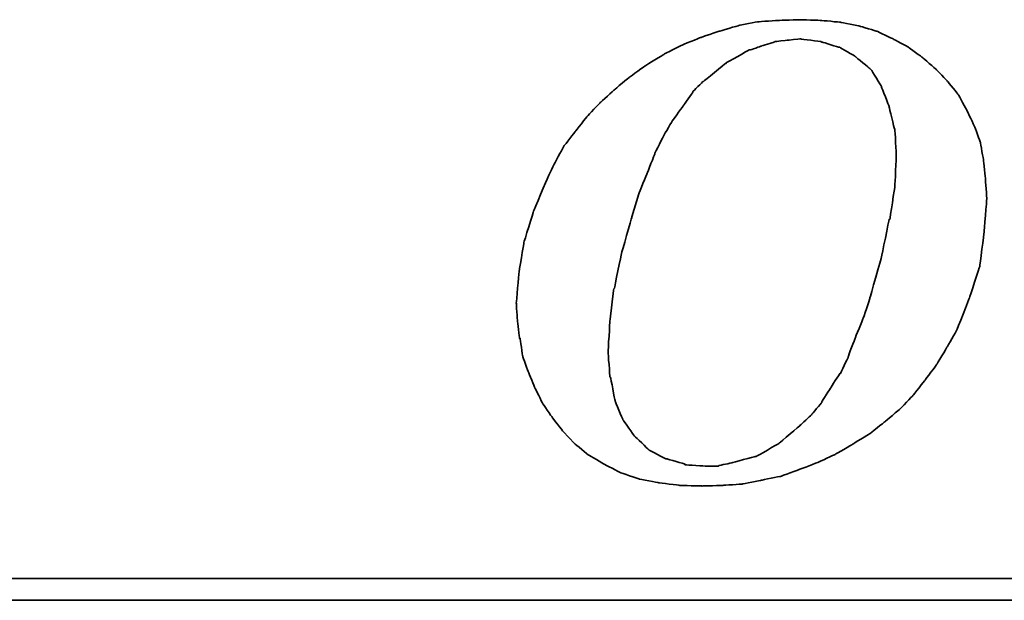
# Model space of a CAD drawing. Header units: millimetres. Extents: x 569 to 825, y -141 to -58.
# Tile 32 of 50: x 766.59 to 769.17, y -115.65 to -114.13. Entities that reach past the tile are written whole.
import ezdxf

# ---------------------------------------------------------------- set-up
doc = ezdxf.new("R2010")
doc.units = ezdxf.units.MM
doc.header["$LTSCALE"] = 0.1
doc.layers.add('DIM', color=4, linetype='CONTINUOUS')
doc.layers.add('layer 1', color=7, linetype='CONTINUOUS')

# ---------------------------------------------------------------- blocks, each defined once
blk = doc.blocks.new('TBI MOTION logo(完整正式版)')
at = {"layer": 'layer 1', "color": 22, "lineweight": 35}
for points, knots in [([(-11.34375, -6.98375), (-11.34375, -6.98375), (-10.91375, -7.43875), (-10.91375, -7.43875), (-10.91375, -7.43875), (-10.91375, -7.43875), (-10.38625, -7.87125), (-10.38625, -7.87125), (-10.38625, -7.87125), (-10.38625, -7.87125), (-9.81125, -8.20375), (-9.81125, -8.20375), (-9.81125, -8.20375), (-9.81125, -8.20375), (-9.21125, -8.51875), (-9.21125, -8.51875), (-9.21125, -8.51875), (-9.21125, -8.51875), (-8.51625, -8.75875), (-8.51625, -8.75875), (-8.51625, -8.75875), (-8.51625, -8.75875), (-7.77125, -8.90375), (-7.77125, -8.90375), (-7.77125, -8.90375), (-7.77125, -8.90375), (-6.97875, -8.99875), (-6.97875, -8.99875), (-6.97875, -8.99875), (-6.97875, -8.99875), (-6.14125, -9.02375), (-6.14125, -9.02375), (-6.14125, -9.02375), (-6.14125, -9.02375), (-5.37125, -8.99875), (-5.37125, -8.99875), (-5.37125, -8.99875), (-5.37125, -8.99875), (-4.65375, -8.94875), (-4.65375, -8.94875), (-4.65375, -8.94875), (-4.65375, -8.94875), (-3.93375, -8.80625), (-3.93375, -8.80625), (-3.93375, -8.80625), (-3.93375, -8.80625), (-3.21375, -8.66375), (-3.21375, -8.66375), (-3.21375, -8.66375), (-3.21375, -8.66375), (-2.49375, -8.39875), (-2.49375, -8.39875), (-2.49375, -8.39875), (-2.49375, -8.39875), (-1.79875, -8.13375), (-1.79875, -8.13375), (-1.79875, -8.13375), (-1.79875, -8.13375), (-1.17375, -7.84375), (-1.17375, -7.84375), (-1.17375, -7.84375), (-1.17375, -7.84375), (-0.52375, -7.46375), (-0.52375, -7.46375), (-0.52375, -7.46375), (-0.52375, -7.46375), (0.10124, -7.07875), (0.10124, -7.07875), (0.10124, -7.07875), (0.10124, -7.07875), (0.67625, -6.62375), (0.67625, -6.62375), (0.67625, -6.62375), (0.67625, -6.62375), (1.24874, -6.14375), (1.24874, -6.14375), (1.24874, -6.14375), (1.24874, -6.14375), (1.72874, -5.64125), (1.72874, -5.64125), (1.72874, -5.64125), (1.72874, -5.64125), (2.18624, -5.06375), (2.18624, -5.06375), (2.18624, -5.06375), (2.18624, -5.06375), (2.61625, -4.48874), (2.61625, -4.48874), (2.61625, -4.48874), (2.61625, -4.48874), (3.00125, -3.83874), (3.00125, -3.83874), (3.00125, -3.83874), (3.00125, -3.83874), (3.36124, -3.21374), (3.36124, -3.21374), (3.36124, -3.21374), (3.36124, -3.21374), (3.84374, -1.99125), (3.84374, -1.99125), (3.84374, -1.99125), (3.84374, -1.99125), (4.22625, -0.81875), (4.22625, -0.81875), (4.22625, -0.81875), (4.22625, -0.81875), (4.39125, 0.45624), (4.39125, 0.45624), (4.39125, 0.45624), (4.39125, 0.45624), (4.48874, 1.70124), (4.48874, 1.70124), (4.48874, 1.70124), (4.48874, 1.70124), (4.43874, 2.44625), (4.43874, 2.44625), (4.43874, 2.44625), (4.43874, 2.44625), (4.36874, 3.14125), (4.36874, 3.14125), (4.36874, 3.14125), (4.36874, 3.14125), (4.25125, 3.81125), (4.25125, 3.81125), (4.25125, 3.81125), (4.25125, 3.81125), (4.03124, 4.41125), (4.03124, 4.41125), (4.03124, 4.41125), (4.03124, 4.41125), (3.74374, 5.01125), (3.74374, 5.01125), (3.74374, 5.01125), (3.74374, 5.01125), (3.43124, 5.58875), (3.43124, 5.58875), (3.43124, 5.58875), (3.43124, 5.58875), (3.02625, 6.09125), (3.02625, 6.09125), (3.02625, 6.09125), (3.02625, 6.09125), (2.59374, 6.54875), (2.59374, 6.54875), (2.59374, 6.54875), (2.59374, 6.54875), (2.09124, 6.98125), (2.09124, 6.98125), (2.09124, 6.98125), (2.09124, 6.98125), (1.56124, 7.36625), (1.56124, 7.36625), (1.56124, 7.36625), (1.56124, 7.36625), (0.98624, 7.67625), (0.98624, 7.67625), (0.98624, 7.67625), (0.98624, 7.67625), (0.38624, 7.96375), (0.38624, 7.96375), (0.38624, 7.96375), (0.38624, 7.96375), (-0.25875, 8.15625), (-0.25875, 8.15625), (-0.25875, 8.15625), (-0.25875, 8.15625), (-0.98125, 8.30125), (-0.98125, 8.30125), (-0.98125, 8.30125), (-0.98125, 8.30125), (-1.70124, 8.37125), (-1.70124, 8.37125), (-1.70124, 8.37125), (-1.70124, 8.37125), (-2.49375, 8.39624), (-2.49375, 8.39624), (-2.49375, 8.39624), (-2.49375, 8.39624), (-3.28625, 8.37125), (-3.28625, 8.37125), (-3.28625, 8.37125), (-3.28625, 8.37125), (-4.05125, 8.32125), (-4.05125, 8.32125), (-4.05125, 8.32125), (-4.05125, 8.32125), (-4.77375, 8.18125), (-4.77375, 8.18125), (-4.77375, 8.18125), (-4.77375, 8.18125), (-5.51625, 7.96375), (-5.51625, 7.96375), (-5.51625, 7.96375), (-5.51625, 7.96375), (-6.21125, 7.72625), (-6.21125, 7.72625), (-6.21125, 7.72625), (-6.21125, 7.72625), (-6.92875, 7.43625), (-6.92875, 7.43625), (-6.92875, 7.43625), (-6.92875, 7.43625), (-7.57875, 7.10125), (-7.57875, 7.10125), (-7.57875, 7.10125), (-7.57875, 7.10125), (-8.24875, 6.69125), (-8.24875, 6.69125), (-8.24875, 6.69125), (-8.24875, 6.69125), (-8.84875, 6.26125), (-8.84875, 6.26125), (-8.84875, 6.26125), (-8.84875, 6.26125), (-9.42625, 5.78125), (-9.42625, 5.78125), (-9.42625, 5.78125), (-9.42625, 5.78125), (-9.95375, 5.30125), (-9.95375, 5.30125), (-9.95375, 5.30125), (-9.95375, 5.30125), (-10.43375, 4.79624), (-10.43375, 4.79624), (-10.43375, 4.79624), (-10.43375, 4.79624), (-10.88875, 4.22125), (-10.88875, 4.22125), (-10.88875, 4.22125), (-10.88875, 4.22125), (-11.29875, 3.69375), (-11.29875, 3.69375), (-11.29875, 3.69375), (-11.29875, 3.69375), (-11.63375, 3.09125), (-11.63375, 3.09125), (-11.63375, 3.09125), (-11.63375, 3.09125), (-11.91875, 2.49625), (-11.91875, 2.49625), (-11.91875, 2.49625), (-11.91875, 2.49625), (-12.44875, 1.24625), (-12.44875, 1.24625), (-12.44875, 1.24625), (-12.44875, 1.24625), (-12.80875, 0.06874), (-12.80875, 0.06874), (-12.80875, 0.06874), (-12.80875, 0.06874), (-12.99875, -1.07875), (-12.99875, -1.07875), (-12.99875, -1.07875), (-12.99875, -1.07875), (-13.09375, -2.18375), (-13.09375, -2.18375), (-13.09375, -2.18375), (-13.09375, -2.18375), (-13.04875, -2.85375), (-13.04875, -2.85375), (-13.04875, -2.85375), (-13.04875, -2.85375), (-12.97375, -3.50375), (-12.97375, -3.50375), (-12.97375, -3.50375), (-12.97375, -3.50375), (-12.95375, -3.50375), (-12.95375, -3.50375), (-12.95375, -3.50375), (-12.95375, -3.50375), (-12.85375, -4.17375), (-12.85375, -4.17375), (-12.85375, -4.17375), (-12.85375, -4.17375), (-12.63875, -4.77624), (-12.63875, -4.77624), (-12.63875, -4.77624), (-12.63875, -4.77624), (-12.39875, -5.35125), (-12.39875, -5.35125), (-12.39875, -5.35125), (-12.39875, -5.35125), (-12.11375, -5.92875), (-12.11375, -5.92875), (-12.11375, -5.92875), (-12.11375, -5.92875), (-11.75375, -6.45375), (-11.75375, -6.45375), (-11.75375, -6.45375), (-11.75375, -6.45375), (-11.34375, -6.98375), (-11.34375, -6.98375)], [0, 0, 0, 0, 0.01369863, 0.01369863, 0.01369863, 0.01369864, 0.02739726, 0.02739726, 0.02739726, 0.02739727, 0.04109589, 0.04109589, 0.04109589, 0.0410959, 0.05479452, 0.05479452, 0.05479452, 0.05479453, 0.06849315, 0.06849315, 0.06849315, 0.06849316, 0.08219178, 0.08219178, 0.08219178, 0.08219179, 0.09589041, 0.09589041, 0.09589041, 0.09589042, 0.10958904, 0.10958904, 0.10958904, 0.10958905, 0.12328767, 0.12328767, 0.12328767, 0.12328768, 0.1369863, 0.1369863, 0.1369863, 0.13698631, 0.15068493, 0.15068493, 0.15068493, 0.15068494, 0.16438356, 0.16438356, 0.16438356, 0.16438357, 0.17808219, 0.17808219, 0.17808219, 0.1780822, 0.19178082, 0.19178082, 0.19178082, 0.19178083, 0.20547945, 0.20547945, 0.20547945, 0.20547946, 0.21917808, 0.21917808, 0.21917808, 0.21917809, 0.23287671, 0.23287671, 0.23287671, 0.23287672, 0.24657534, 0.24657534, 0.24657534, 0.24657535, 0.26027397, 0.26027397, 0.26027397, 0.26027398, 0.2739726, 0.2739726, 0.2739726, 0.27397261, 0.28767123, 0.28767123, 0.28767123, 0.28767124, 0.30136986, 0.30136986, 0.30136986, 0.30136987, 0.31506849, 0.31506849, 0.31506849, 0.3150685, 0.32876712, 0.32876712, 0.32876712, 0.32876713, 0.34246575, 0.34246575, 0.34246575, 0.34246576, 0.35616438, 0.35616438, 0.35616438, 0.35616439, 0.36986301, 0.36986301, 0.36986301, 0.36986302, 0.38356164, 0.38356164, 0.38356164, 0.38356165, 0.39726027, 0.39726027, 0.39726027, 0.39726028, 0.4109589, 0.4109589, 0.4109589, 0.41095891, 0.42465753, 0.42465753, 0.42465753, 0.42465754, 0.43835616, 0.43835616, 0.43835616, 0.43835617, 0.45205479, 0.45205479, 0.45205479, 0.4520548, 0.46575342, 0.46575342, 0.46575342, 0.46575343, 0.47945205, 0.47945205, 0.47945205, 0.47945206, 0.49315068, 0.49315068, 0.49315068, 0.49315069, 0.50684932, 0.50684932, 0.50684932, 0.50684933, 0.52054795, 0.52054795, 0.52054795, 0.52054796, 0.53424658, 0.53424658, 0.53424658, 0.53424659, 0.54794521, 0.54794521, 0.54794521, 0.54794522, 0.56164384, 0.56164384, 0.56164384, 0.56164385, 0.57534247, 0.57534247, 0.57534247, 0.57534248, 0.5890411, 0.5890411, 0.5890411, 0.58904111, 0.60273973, 0.60273973, 0.60273973, 0.60273974, 0.61643836, 0.61643836, 0.61643836, 0.61643837, 0.63013699, 0.63013699, 0.63013699, 0.630137, 0.64383562, 0.64383562, 0.64383562, 0.64383563, 0.65753425, 0.65753425, 0.65753425, 0.65753426, 0.67123288, 0.67123288, 0.67123288, 0.67123289, 0.68493151, 0.68493151, 0.68493151, 0.68493152, 0.69863014, 0.69863014, 0.69863014, 0.69863015, 0.71232877, 0.71232877, 0.71232877, 0.71232878, 0.7260274, 0.7260274, 0.7260274, 0.72602741, 0.73972603, 0.73972603, 0.73972603, 0.73972604, 0.75342466, 0.75342466, 0.75342466, 0.75342467, 0.76712329, 0.76712329, 0.76712329, 0.7671233, 0.78082192, 0.78082192, 0.78082192, 0.78082193, 0.79452055, 0.79452055, 0.79452055, 0.79452056, 0.80821918, 0.80821918, 0.80821918, 0.80821919, 0.82191781, 0.82191781, 0.82191781, 0.82191782, 0.83561644, 0.83561644, 0.83561644, 0.83561645, 0.84931507, 0.84931507, 0.84931507, 0.84931508, 0.8630137, 0.8630137, 0.8630137, 0.86301371, 0.87671233, 0.87671233, 0.87671233, 0.87671234, 0.89041096, 0.89041096, 0.89041096, 0.89041097, 0.90410959, 0.90410959, 0.90410959, 0.9041096, 0.91780822, 0.91780822, 0.91780822, 0.91780823, 0.93150685, 0.93150685, 0.93150685, 0.93150686, 0.94520548, 0.94520548, 0.94520548, 0.94520549, 0.95890411, 0.95890411, 0.95890411, 0.95890412, 0.97260274, 0.97260274, 0.97260274, 0.97260275, 0.98630137, 0.98630137, 0.98630137, 0.98630138, 1, 1, 1, 1]), ([(-8.77875, 1.03124), (-8.77875, 1.03124), (-8.51625, 1.89625), (-8.51625, 1.89625), (-8.51625, 1.89625), (-8.51625, 1.89625), (-8.20375, 2.66375), (-8.20375, 2.66375), (-8.20375, 2.66375), (-8.20375, 2.66375), (-7.91625, 3.38125), (-7.91625, 3.38125), (-7.91625, 3.38125), (-7.91625, 3.38125), (-7.91625, 3.40624), (-7.91625, 3.40624), (-7.91625, 3.40624), (-7.91625, 3.40624), (-7.57875, 4.07624), (-7.57875, 4.07624), (-7.57875, 4.07624), (-7.57875, 4.07624), (-7.24375, 4.65125), (-7.24375, 4.65125), (-7.24375, 4.65125), (-7.24375, 4.65125), (-7.21875, 4.65125), (-7.21875, 4.65125), (-7.21875, 4.65125), (-7.21875, 4.65125), (-7.21875, 4.67624), (-7.21875, 4.67624), (-7.21875, 4.67624), (-7.21875, 4.67624), (-6.83625, 5.20375), (-6.83625, 5.20375), (-6.83625, 5.20375), (-6.83625, 5.20375), (-6.49875, 5.68625), (-6.49875, 5.68625), (-6.49875, 5.68625), (-6.49875, 5.68625), (-6.49875, 5.70625), (-6.49875, 5.70625), (-6.49875, 5.70625), (-6.49875, 5.70625), (-6.11625, 6.09125), (-6.11625, 6.09125), (-6.11625, 6.09125), (-6.11625, 6.09125), (-6.09125, 6.09125), (-6.09125, 6.09125), (-6.09125, 6.09125), (-6.09125, 6.09125), (-5.27375, 6.76625), (-5.27375, 6.76625), (-5.27375, 6.76625), (-5.27375, 6.76625), (-5.24875, 6.76625), (-5.24875, 6.76625), (-5.24875, 6.76625), (-5.24875, 6.76625), (-5.24875, 6.78625), (-5.24875, 6.78625), (-5.24875, 6.78625), (-5.24875, 6.78625), (-4.38875, 7.26624), (-4.38875, 7.26624), (-4.38875, 7.26624), (-4.38875, 7.26624), (-4.36125, 7.26624), (-4.36125, 7.26624), (-4.36125, 7.26624), (-4.36125, 7.26624), (-3.93375, 7.41125), (-3.93375, 7.41125), (-3.93375, 7.41125), (-3.93375, 7.41125), (-3.47375, 7.55625), (-3.47375, 7.55625), (-3.47375, 7.55625), (-3.47375, 7.55625), (-3.45375, 7.55625), (-3.45375, 7.55625), (-3.45375, 7.55625), (-3.45375, 7.55625), (-3.42875, 7.58124), (-3.42875, 7.58124), (-3.42875, 7.58124), (-3.42875, 7.58124), (-2.97375, 7.62625), (-2.97375, 7.62625), (-2.97375, 7.62625), (-2.97375, 7.62625), (-2.49375, 7.67625), (-2.49375, 7.67625), (-2.49375, 7.67625), (-2.49375, 7.67625), (-2.46875, 7.67625), (-2.46875, 7.67625), (-2.46875, 7.67625), (-2.46875, 7.67625), (-1.70124, 7.58124), (-1.70124, 7.58124), (-1.70124, 7.58124), (-1.70124, 7.58124), (-1.67875, 7.55625), (-1.67875, 7.55625), (-1.67875, 7.55625), (-1.67875, 7.55625), (-1.65375, 7.55625), (-1.65375, 7.55625), (-1.65375, 7.55625), (-1.65375, 7.55625), (-1.03125, 7.36625), (-1.03125, 7.36625), (-1.03125, 7.36625), (-1.03125, 7.36625), (-1.00625, 7.36625), (-1.00625, 7.36625), (-1.00625, 7.36625), (-1.00625, 7.36625), (-0.43124, 7.02624), (-0.43124, 7.02624), (-0.43124, 7.02624), (-0.43124, 7.02624), (-0.40625, 7.00624), (-0.40625, 7.00624), (-0.40625, 7.00624), (-0.40625, 7.00624), (0.12124, 6.57124), (0.12124, 6.57124), (0.12124, 6.57124), (0.12124, 6.57124), (0.14624, 6.54875), (0.14624, 6.54875), (0.14624, 6.54875), (0.14624, 6.54875), (0.17124, 6.52375), (0.17124, 6.52375), (0.17124, 6.52375), (0.17124, 6.52375), (0.55625, 5.89875), (0.55625, 5.89875), (0.55625, 5.89875), (0.55625, 5.89875), (0.55625, 5.87625), (0.55625, 5.87625), (0.55625, 5.87625), (0.55625, 5.87625), (0.84124, 5.15625), (0.84124, 5.15625), (0.84124, 5.15625), (0.84124, 5.15625), (0.84124, 5.13125), (0.84124, 5.13125), (0.84124, 5.13125), (0.84124, 5.13125), (1.03624, 4.31875), (1.03624, 4.31875), (1.03624, 4.31875), (1.03624, 4.31875), (1.05624, 4.31875), (1.05624, 4.31875), (1.05624, 4.31875), (1.05624, 4.31875), (1.05624, 4.29125), (1.05624, 4.29125), (1.05624, 4.29125), (1.05624, 4.29125), (1.10625, 3.33125), (1.10625, 3.33125), (1.10625, 3.33125), (1.10625, 3.33125), (1.10625, 3.30875), (1.10625, 3.30875), (1.10625, 3.30875), (1.10625, 3.30875), (1.05624, 2.20624), (1.05624, 2.20624), (1.05624, 2.20624), (1.05624, 2.20624), (1.05624, 2.18124), (1.05624, 2.18124), (1.05624, 2.18124), (1.05624, 2.18124), (0.86624, 0.93624), (0.86624, 0.93624), (0.86624, 0.93624), (0.86624, 0.93624), (0.84124, 0.93624), (0.84124, 0.93624), (0.84124, 0.93624), (0.84124, 0.93624), (0.55625, -0.45874), (0.55625, -0.45874), (0.55625, -0.45874), (0.55625, -0.45874), (0.12124, -1.99125), (0.12124, -1.99125), (0.12124, -1.99125), (0.12124, -1.99125), (0.12124, -2.01874), (0.12124, -2.01874), (0.12124, -2.01874), (0.12124, -2.01874), (-0.13874, -2.78375), (-0.13874, -2.78375), (-0.13874, -2.78375), (-0.13874, -2.78375), (-0.43124, -3.50375), (-0.43124, -3.50375), (-0.43124, -3.50375), (-0.43124, -3.50375), (-0.69375, -4.19875), (-0.69375, -4.19875), (-0.69375, -4.19875), (-0.69375, -4.19875), (-0.69375, -4.22375), (-0.69375, -4.22375), (-0.69375, -4.22375), (-0.69375, -4.22375), (-0.98125, -4.82374), (-0.98125, -4.82374), (-0.98125, -4.82374), (-0.98125, -4.82374), (-1.00625, -4.82374), (-1.00625, -4.82374), (-1.00625, -4.82374), (-1.00625, -4.82374), (-1.33875, -5.35125), (-1.33875, -5.35125), (-1.33875, -5.35125), (-1.33875, -5.35125), (-1.67875, -5.87875), (-1.67875, -5.87875), (-1.67875, -5.87875), (-1.67875, -5.87875), (-1.67875, -5.90375), (-1.67875, -5.90375), (-1.67875, -5.90375), (-1.67875, -5.90375), (-2.05875, -6.35875), (-2.05875, -6.35875), (-2.05875, -6.35875), (-2.05875, -6.35875), (-2.08375, -6.38375), (-2.08375, -6.38375), (-2.08375, -6.38375), (-2.08375, -6.38375), (-2.46875, -6.74375), (-2.46875, -6.74375), (-2.46875, -6.74375), (-2.46875, -6.74375), (-3.25875, -7.41625), (-3.25875, -7.41625), (-3.25875, -7.41625), (-3.25875, -7.41625), (-3.28625, -7.43875), (-3.28625, -7.43875), (-3.28625, -7.43875), (-3.28625, -7.43875), (-4.12375, -7.91875), (-4.12375, -7.91875), (-4.12375, -7.91875), (-4.12375, -7.91875), (-4.14875, -7.91875), (-4.14875, -7.91875), (-4.14875, -7.91875), (-4.14875, -7.91875), (-4.17125, -7.91875), (-4.17125, -7.91875), (-4.17125, -7.91875), (-4.17125, -7.91875), (-5.03375, -8.15875), (-5.03375, -8.15875), (-5.03375, -8.15875), (-5.03375, -8.15875), (-5.51625, -8.25625), (-5.51625, -8.25625), (-5.51625, -8.25625), (-5.51625, -8.25625), (-5.54125, -8.27875), (-5.54125, -8.27875), (-5.54125, -8.27875), (-5.54125, -8.27875), (-5.56375, -8.27875), (-5.56375, -8.27875), (-5.56375, -8.27875), (-5.56375, -8.27875), (-5.99625, -8.27875), (-5.99625, -8.27875), (-5.99625, -8.27875), (-5.99625, -8.27875), (-6.76375, -8.23125), (-6.76375, -8.23125), (-6.76375, -8.23125), (-6.76375, -8.23125), (-6.78875, -8.23125), (-6.78875, -8.23125), (-6.78875, -8.23125), (-6.78875, -8.23125), (-6.78875, -8.20375), (-6.78875, -8.20375), (-6.78875, -8.20375), (-6.78875, -8.20375), (-7.45875, -8.01375), (-7.45875, -8.01375), (-7.45875, -8.01375), (-7.45875, -8.01375), (-7.48375, -8.01375), (-7.48375, -8.01375), (-7.48375, -8.01375), (-7.48375, -8.01375), (-7.50875, -8.01375), (-7.50875, -8.01375), (-7.50875, -8.01375), (-7.50875, -8.01375), (-8.13125, -7.67875), (-8.13125, -7.67875), (-8.13125, -7.67875), (-8.13125, -7.67875), (-8.15625, -7.65375), (-8.15625, -7.65375), (-8.15625, -7.65375), (-8.15625, -7.65375), (-8.65875, -7.17375), (-8.65875, -7.17375), (-8.65875, -7.17375), (-8.65875, -7.17375), (-8.68375, -7.14875), (-8.68375, -7.14875), (-8.68375, -7.14875), (-8.68375, -7.14875), (-9.08875, -6.57375), (-9.08875, -6.57375), (-9.08875, -6.57375), (-9.08875, -6.57375), (-9.11375, -6.54875), (-9.11375, -6.54875), (-9.11375, -6.54875), (-9.11375, -6.54875), (-9.11375, -6.52875), (-9.11375, -6.52875), (-9.11375, -6.52875), (-9.11375, -6.52875), (-9.40375, -5.85375), (-9.40375, -5.85375), (-9.40375, -5.85375), (-9.40375, -5.85375), (-9.40375, -5.82875), (-9.40375, -5.82875), (-9.40375, -5.82875), (-9.40375, -5.82875), (-9.56875, -4.96875), (-9.56875, -4.96875), (-9.56875, -4.96875), (-9.56875, -4.96875), (-9.59375, -4.94375), (-9.59375, -4.94375), (-9.59375, -4.94375), (-9.59375, -4.94375), (-9.66375, -4.03375), (-9.66375, -4.03375), (-9.66375, -4.03375), (-9.66375, -4.03375), (-9.66375, -4.00875), (-9.66375, -4.00875), (-9.66375, -4.00875), (-9.66375, -4.00875), (-9.59375, -2.85375), (-9.59375, -2.85375), (-9.59375, -2.85375), (-9.59375, -2.85375), (-9.45125, -1.65875), (-9.45125, -1.65875), (-9.45125, -1.65875), (-9.45125, -1.65875), (-9.42625, -1.63375), (-9.42625, -1.63375), (-9.42625, -1.63375), (-9.42625, -1.63375), (-9.16125, -0.33875), (-9.16125, -0.33875), (-9.16125, -0.33875), (-9.16125, -0.33875), (-8.77875, 1.00624), (-8.77875, 1.00624), (-8.77875, 1.00624), (-8.77875, 1.00624), (-8.77875, 1.03124), (-8.77875, 1.03124)], [0, 0, 0, 0, 0.01020408, 0.01020408, 0.01020408, 0.01020409, 0.02040816, 0.02040816, 0.02040816, 0.02040817, 0.03061224, 0.03061224, 0.03061224, 0.03061225, 0.04081633, 0.04081633, 0.04081633, 0.04081634, 0.05102041, 0.05102041, 0.05102041, 0.05102042, 0.06122449, 0.06122449, 0.06122449, 0.0612245, 0.07142857, 0.07142857, 0.07142857, 0.07142858, 0.08163265, 0.08163265, 0.08163265, 0.08163266, 0.09183673, 0.09183673, 0.09183673, 0.09183674, 0.10204082, 0.10204082, 0.10204082, 0.10204083, 0.1122449, 0.1122449, 0.1122449, 0.11224491, 0.12244898, 0.12244898, 0.12244898, 0.12244899, 0.13265306, 0.13265306, 0.13265306, 0.13265307, 0.14285714, 0.14285714, 0.14285714, 0.14285715, 0.15306122, 0.15306122, 0.15306122, 0.15306123, 0.16326531, 0.16326531, 0.16326531, 0.16326532, 0.17346939, 0.17346939, 0.17346939, 0.1734694, 0.18367347, 0.18367347, 0.18367347, 0.18367348, 0.19387755, 0.19387755, 0.19387755, 0.19387756, 0.20408163, 0.20408163, 0.20408163, 0.20408164, 0.21428571, 0.21428571, 0.21428571, 0.21428572, 0.2244898, 0.2244898, 0.2244898, 0.22448981, 0.23469388, 0.23469388, 0.23469388, 0.23469389, 0.24489796, 0.24489796, 0.24489796, 0.24489797, 0.25510204, 0.25510204, 0.25510204, 0.25510205, 0.26530612, 0.26530612, 0.26530612, 0.26530613, 0.2755102, 0.2755102, 0.2755102, 0.27551021, 0.28571429, 0.28571429, 0.28571429, 0.2857143, 0.29591837, 0.29591837, 0.29591837, 0.29591838, 0.30612245, 0.30612245, 0.30612245, 0.30612246, 0.31632653, 0.31632653, 0.31632653, 0.31632654, 0.32653061, 0.32653061, 0.32653061, 0.32653062, 0.33673469, 0.33673469, 0.33673469, 0.3367347, 0.34693878, 0.34693878, 0.34693878, 0.34693879, 0.35714286, 0.35714286, 0.35714286, 0.35714287, 0.36734694, 0.36734694, 0.36734694, 0.36734695, 0.37755102, 0.37755102, 0.37755102, 0.37755103, 0.3877551, 0.3877551, 0.3877551, 0.38775511, 0.39795918, 0.39795918, 0.39795918, 0.39795919, 0.40816327, 0.40816327, 0.40816327, 0.40816328, 0.41836735, 0.41836735, 0.41836735, 0.41836736, 0.42857143, 0.42857143, 0.42857143, 0.42857144, 0.43877551, 0.43877551, 0.43877551, 0.43877552, 0.44897959, 0.44897959, 0.44897959, 0.4489796, 0.45918367, 0.45918367, 0.45918367, 0.45918368, 0.46938776, 0.46938776, 0.46938776, 0.46938777, 0.47959184, 0.47959184, 0.47959184, 0.47959185, 0.48979592, 0.48979592, 0.48979592, 0.48979593, 0.5, 0.5, 0.5, 0.50000001, 0.51020408, 0.51020408, 0.51020408, 0.51020409, 0.52040816, 0.52040816, 0.52040816, 0.52040817, 0.53061224, 0.53061224, 0.53061224, 0.53061225, 0.54081633, 0.54081633, 0.54081633, 0.54081634, 0.55102041, 0.55102041, 0.55102041, 0.55102042, 0.56122449, 0.56122449, 0.56122449, 0.5612245, 0.57142857, 0.57142857, 0.57142857, 0.57142858, 0.58163265, 0.58163265, 0.58163265, 0.58163266, 0.59183673, 0.59183673, 0.59183673, 0.59183674, 0.60204082, 0.60204082, 0.60204082, 0.60204083, 0.6122449, 0.6122449, 0.6122449, 0.61224491, 0.62244898, 0.62244898, 0.62244898, 0.62244899, 0.63265306, 0.63265306, 0.63265306, 0.63265307, 0.64285714, 0.64285714, 0.64285714, 0.64285715, 0.65306122, 0.65306122, 0.65306122, 0.65306123, 0.66326531, 0.66326531, 0.66326531, 0.66326532, 0.67346939, 0.67346939, 0.67346939, 0.6734694, 0.68367347, 0.68367347, 0.68367347, 0.68367348, 0.69387755, 0.69387755, 0.69387755, 0.69387756, 0.70408163, 0.70408163, 0.70408163, 0.70408164, 0.71428571, 0.71428571, 0.71428571, 0.71428572, 0.7244898, 0.7244898, 0.7244898, 0.72448981, 0.73469388, 0.73469388, 0.73469388, 0.73469389, 0.74489796, 0.74489796, 0.74489796, 0.74489797, 0.75510204, 0.75510204, 0.75510204, 0.75510205, 0.76530612, 0.76530612, 0.76530612, 0.76530613, 0.7755102, 0.7755102, 0.7755102, 0.77551021, 0.78571429, 0.78571429, 0.78571429, 0.7857143, 0.79591837, 0.79591837, 0.79591837, 0.79591838, 0.80612245, 0.80612245, 0.80612245, 0.80612246, 0.81632653, 0.81632653, 0.81632653, 0.81632654, 0.82653061, 0.82653061, 0.82653061, 0.82653062, 0.83673469, 0.83673469, 0.83673469, 0.8367347, 0.84693878, 0.84693878, 0.84693878, 0.84693879, 0.85714286, 0.85714286, 0.85714286, 0.85714287, 0.86734694, 0.86734694, 0.86734694, 0.86734695, 0.87755102, 0.87755102, 0.87755102, 0.87755103, 0.8877551, 0.8877551, 0.8877551, 0.88775511, 0.89795918, 0.89795918, 0.89795918, 0.89795919, 0.90816327, 0.90816327, 0.90816327, 0.90816328, 0.91836735, 0.91836735, 0.91836735, 0.91836736, 0.92857143, 0.92857143, 0.92857143, 0.92857144, 0.93877551, 0.93877551, 0.93877551, 0.93877552, 0.94897959, 0.94897959, 0.94897959, 0.9489796, 0.95918367, 0.95918367, 0.95918367, 0.95918368, 0.96938776, 0.96938776, 0.96938776, 0.96938777, 0.97959184, 0.97959184, 0.97959184, 0.97959185, 0.98979592, 0.98979592, 0.98979592, 0.98979593, 1, 1, 1, 1]), ([(75.90875, -9.47875), (75.90875, -9.47875), (75.90875, -12.28625), (75.90875, -12.28625), (75.90875, -12.28625), (75.90875, -12.28625), (75.90875, -12.47875), (75.90875, -12.47875), (75.90875, -12.47875), (75.90875, -12.47875), (75.71625, -12.47875), (75.71625, -12.47875), (75.71625, -12.47875), (75.71625, -12.47875), (-88.32875, -12.47875), (-88.32875, -12.47875), (-88.32875, -12.47875), (-88.32875, -12.47875), (-88.32875, -13.29375), (-88.32875, -13.29375), (-88.32875, -13.29375), (-88.32875, -13.29375), (82.89125, -13.29375), (82.89125, -13.29375), (82.89125, -13.29375), (82.89125, -13.29375), (75.90875, -9.47875), (75.90875, -9.47875)], [0, 0, 0, 0, 0.14285714, 0.14285714, 0.14285714, 0.14285715, 0.28571429, 0.28571429, 0.28571429, 0.2857143, 0.42857143, 0.42857143, 0.42857143, 0.42857144, 0.57142857, 0.57142857, 0.57142857, 0.57142858, 0.71428571, 0.71428571, 0.71428571, 0.71428572, 0.85714286, 0.85714286, 0.85714286, 0.85714287, 1, 1, 1, 1])]:
    blk.add_open_spline(points, degree=3, knots=knots, dxfattribs=at)

msp = doc.modelspace()

# ---------------------------------------------------------------- block references
at = {"layer": 'DIM', "color": 7, "xscale": 0.0702681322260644, "yscale": 0.0702681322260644, "zscale": 0.0702681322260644}
msp.add_blockref('TBI MOTION logo(完整正式版)', (768.8093, -114.7191), dxfattribs=at)

doc.saveas('drawing.dxf')
